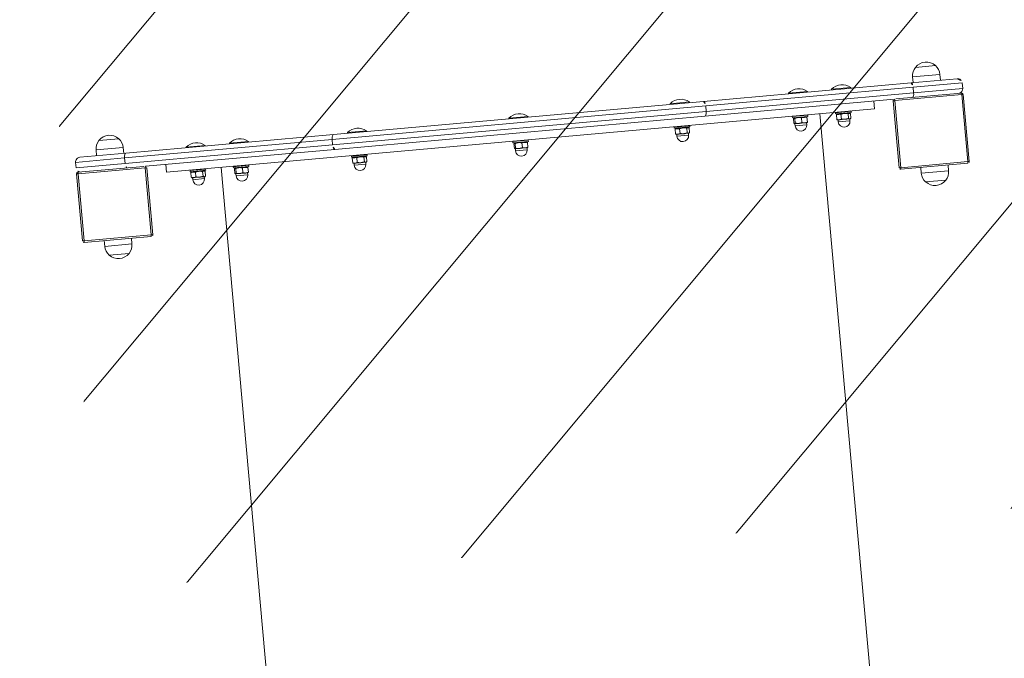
# Model space of a CAD drawing. Header units: metres. Extents: x 7493319 to 7493540, y 5986548 to 5986696.
# Tile 20 of 30: x 7493405.096 to 7493406.357, y 5986664.847 to 5986665.665. Entities that reach past the tile are written whole.
import ezdxf

# ---------------------------------------------------------------- set-up
doc = ezdxf.new("R2010")
doc.units = ezdxf.units.M
doc.header["$MEASUREMENT"] = 0
for name, color, linetype, lineweight in [('_k_kreskowanie', 250, 'CONTINUOUS', 5), ('_k_urzadzenia', 250, 'CONTINUOUS', 13), ('_k_widok', 7, 'CONTINUOUS', 18), ('_k_wymiar', 7, 'CONTINUOUS', 13), ('_k_ściany', 7, 'CONTINUOUS', 35)]:
    doc.layers.add(name, color=color, linetype=linetype, lineweight=lineweight)
doc.layers.add('_k_niewidoczna', color=72, linetype='CONTINUOUS', lineweight=9, plot=False)
doc.styles.add('GENERATED_STYLE_1', font='msgothic.ttc')

# ---------------------------------------------------------------- blocks, each defined once
blk = doc.blocks.new('3009EPZ')
at = {"layer": '_k_niewidoczna', "color": 1, "lineweight": 20, "insert": (-3.165554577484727, -0.2128368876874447), "char_height": 0.24, "width": 11.63444291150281, "attachment_point": 1, "line_spacing_factor": 1.55, "style": 'GENERATED_STYLE_1', "bg_fill": 2}
blk.add_mtext('\\A1;{\\f@MS Gothic|b0|i0|c238|p49;\\C256;\\P\\pxi-1,l1,t5;^I^I3009EPZ\\P\\pi-4,l4;^I}', dxfattribs=at)
blk = doc.blocks.new('42221')
at = {"layer": '_k_urzadzenia', "lineweight": 13}
for p, q in [((-1.633884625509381, 1.138199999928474), (-1.633884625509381, 1.052000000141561)), ((-1.545684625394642, 1.1402000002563), (-1.631884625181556, 1.1402000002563)), ((-1.631884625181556, 1.052000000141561), (-1.631884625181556, 1.138199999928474)), ((-1.631884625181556, 1.138199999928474), (-1.545684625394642, 1.138199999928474)), ((-1.545684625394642, 1.138199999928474), (-1.545684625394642, 1.052000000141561)), ((-1.543684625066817, 1.053510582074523), (-1.543684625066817, 1.138199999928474)), ((-1.537784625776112, 1.140100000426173), (-1.537784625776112, 1.077048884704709)), ((-1.530784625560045, 1.140100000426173), (-1.537784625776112, 1.140100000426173)), ((-1.530784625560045, 1.077048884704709), (-1.530784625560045, 1.140100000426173)), ((-1.524784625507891, 1.134100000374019), (-1.524784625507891, 1.074831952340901)), ((-1.641284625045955, 1.112600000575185), (-1.641284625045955, 1.077600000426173)), ((-1.633884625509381, 1.112600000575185), (-1.641284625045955, 1.112600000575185)), ((-1.524784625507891, 1.112600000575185), (-1.517284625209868, 1.112600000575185)), ((-1.517284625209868, 1.077600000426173), (-1.517284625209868, 1.112600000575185)), ((-1.652999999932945, 1.082100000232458), (-1.652999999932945, 1.1081000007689)), ((-1.505569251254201, 1.1081000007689), (-1.505569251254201, 1.082100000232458)), ((-1.633884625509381, 1.077600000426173), (-1.641284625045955, 1.077600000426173)), ((-1.537784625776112, 0.8102677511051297), (-1.537784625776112, 1.077048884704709)), ((-1.530784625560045, 1.077048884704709), (-1.537784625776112, 1.077048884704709)), ((-1.530784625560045, 1.077048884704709), (-1.530784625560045, 0.8102677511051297)), ((-1.524784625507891, 1.077600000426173), (-1.517284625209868, 1.077600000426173)), ((-1.524784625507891, 0.808050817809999), (-1.524784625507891, 1.074831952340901)), ((-1.545684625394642, 1.052000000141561), (-1.631884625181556, 1.052000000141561)), ((-1.631884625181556, 1.050000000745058), (-1.545684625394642, 1.050000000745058)), ((-1.543784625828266, 1.05137550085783), (-1.543784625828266, 0.808050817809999)), ((-1.553784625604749, 0.1151000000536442), (-1.553784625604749, 1.025100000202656)), ((-1.543784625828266, 1.025100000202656), (-1.553784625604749, 1.025100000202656)), ((-1.52388272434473, 0.9974250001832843), (-1.524784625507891, 0.9974250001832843)), ((-1.52388272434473, 0.9974250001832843), (-1.52388272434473, 0.9727750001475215)), ((-1.566284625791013, 0.9926000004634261), (-1.566284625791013, 0.9776000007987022)), ((-1.563784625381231, 0.9926000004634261), (-1.566284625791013, 0.9926000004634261)), ((-1.563784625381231, 0.9931000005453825), (-1.563479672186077, 0.9936281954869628)), ((-1.563784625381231, 0.9931000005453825), (-1.563784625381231, 0.9926045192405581)), ((-1.563784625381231, 0.9926045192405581), (-1.563784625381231, 0.9864519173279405)), ((-1.563784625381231, 0.9864519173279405), (-1.563784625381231, 0.9789473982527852)), ((-1.556903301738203, 0.9942047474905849), (-1.56307009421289, 0.9942047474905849)), ((-1.556903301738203, 0.9910042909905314), (-1.56307009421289, 0.9910042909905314)), ((-1.555784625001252, 0.9924000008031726), (-1.556493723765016, 0.9936281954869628)), ((-1.555784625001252, 0.9751000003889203), (-1.555784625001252, 0.9950999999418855)), ((-1.554284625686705, 0.9950999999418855), (-1.555784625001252, 0.9950999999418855)), ((-1.554284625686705, 0.9751000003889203), (-1.554284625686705, 0.9950999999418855)), ((-1.553784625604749, 0.9946000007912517), (-1.554284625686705, 0.9950999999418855)), ((-1.563784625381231, 0.9776000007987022), (-1.566284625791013, 0.9776000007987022)), ((-1.563784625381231, 0.9789473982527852), (-1.563784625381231, 0.9771000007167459)), ((-1.563784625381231, 0.9771000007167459), (-1.563479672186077, 0.9765718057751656)), ((-1.556903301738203, 0.9818995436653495), (-1.56307009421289, 0.9818995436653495)), ((-1.556903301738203, 0.9759952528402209), (-1.56307009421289, 0.9759952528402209)), ((-1.555784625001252, 0.9778000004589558), (-1.556493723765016, 0.9765718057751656)), ((-1.554284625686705, 0.9751000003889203), (-1.555784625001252, 0.9751000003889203)), ((-1.553784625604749, 0.9756000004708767), (-1.554284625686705, 0.9751000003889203)), ((-1.52388272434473, 0.9727750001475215), (-1.524784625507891, 0.9727750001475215)), ((-1.553784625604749, 0.9550999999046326), (-2.293784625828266, 0.9550999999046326)), ((-1.566284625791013, 0.9370005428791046), (-1.566284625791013, 0.9220005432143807)), ((-1.563784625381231, 0.9370005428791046), (-1.566284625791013, 0.9370005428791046)), ((-1.563784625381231, 0.937500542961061), (-1.563717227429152, 0.9376172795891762)), ((-1.563784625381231, 0.937500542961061), (-1.563784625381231, 0.9346138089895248)), ((-1.563784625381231, 0.9346138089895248), (-1.563784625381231, 0.9267288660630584)), ((-1.556903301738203, 0.9381660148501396), (-1.56307009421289, 0.9381660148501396)), ((-1.555784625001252, 0.9368005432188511), (-1.556256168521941, 0.9376172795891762)), ((-1.555784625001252, 0.9195005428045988), (-1.555784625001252, 0.9395005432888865)), ((-1.554284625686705, 0.9395005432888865), (-1.555784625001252, 0.9395005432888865)), ((-1.554284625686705, 0.9195005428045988), (-1.554284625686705, 0.9395005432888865)), ((-1.553784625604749, 0.9390005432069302), (-1.554284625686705, 0.9395005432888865)), ((-1.52388272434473, 0.9418255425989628), (-1.524784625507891, 0.9418255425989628)), ((-1.52388272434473, 0.9418255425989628), (-1.52388272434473, 0.9171755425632)), ((-1.563784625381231, 0.9220005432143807), (-1.566284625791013, 0.9220005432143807)), ((-1.563784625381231, 0.9267288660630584), (-1.563784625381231, 0.9216156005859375)), ((-1.563784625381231, 0.9216156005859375), (-1.563784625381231, 0.9215005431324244)), ((-1.563784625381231, 0.9215005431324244), (-1.563717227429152, 0.9213838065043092)), ((-1.556903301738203, 0.9310616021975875), (-1.56307009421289, 0.9310616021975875)), ((-1.556903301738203, 0.9223961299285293), (-1.56307009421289, 0.9223961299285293)), ((-1.556903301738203, 0.9208350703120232), (-1.56307009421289, 0.9208350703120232)), ((-1.555784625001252, 0.9222005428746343), (-1.556256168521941, 0.9213838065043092)), ((-1.554284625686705, 0.9195005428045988), (-1.555784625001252, 0.9195005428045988)), ((-1.553784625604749, 0.9200005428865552), (-1.554284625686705, 0.9195005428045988)), ((-1.52388272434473, 0.9171755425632), (-1.524784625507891, 0.9171755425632)), ((-1.543784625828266, 0.332149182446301), (-1.543784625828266, 0.808050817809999)), ((-1.537784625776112, 0.8102677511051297), (-1.537784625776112, 0.3299322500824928)), ((-1.530784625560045, 0.8102677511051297), (-1.537784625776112, 0.8102677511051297)), ((-1.530784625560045, 0.3299322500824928), (-1.530784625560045, 0.8102677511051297)), ((-1.524784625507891, 0.808050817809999), (-1.524784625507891, 0.332149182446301)), ((-1.566284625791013, 0.7850999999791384), (-1.566284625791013, 0.7701000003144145)), ((-1.563784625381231, 0.7850999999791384), (-1.566284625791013, 0.7850999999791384)), ((-1.563784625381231, 0.7856000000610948), (-1.563479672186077, 0.7861281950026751)), ((-1.563784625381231, 0.7856000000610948), (-1.563784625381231, 0.785104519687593)), ((-1.563784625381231, 0.785104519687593), (-1.563784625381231, 0.7789519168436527)), ((-1.556903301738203, 0.7867047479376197), (-1.56307009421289, 0.7867047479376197)), ((-1.556903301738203, 0.7835042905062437), (-1.56307009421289, 0.7835042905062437)), ((-1.555784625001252, 0.7849000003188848), (-1.556493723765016, 0.7861281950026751)), ((-1.555784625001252, 0.7675999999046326), (-1.555784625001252, 0.7876000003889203)), ((-1.554284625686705, 0.7876000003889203), (-1.555784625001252, 0.7876000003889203)), ((-1.554284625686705, 0.7675999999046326), (-1.554284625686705, 0.7876000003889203)), ((-1.553784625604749, 0.7871000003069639), (-1.554284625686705, 0.7876000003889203)), ((-1.52388272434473, 0.7899250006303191), (-1.524784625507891, 0.7899250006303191)), ((-1.52388272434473, 0.7899250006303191), (-1.52388272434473, 0.7652750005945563)), ((-1.563784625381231, 0.7701000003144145), (-1.566284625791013, 0.7701000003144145)), ((-1.563784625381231, 0.7789519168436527), (-1.563784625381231, 0.7714473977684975)), ((-1.563784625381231, 0.7714473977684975), (-1.563784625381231, 0.7696000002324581)), ((-1.563784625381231, 0.7696000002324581), (-1.563479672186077, 0.7690718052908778)), ((-1.556903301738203, 0.7743995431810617), (-1.56307009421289, 0.7743995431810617)), ((-1.555784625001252, 0.770299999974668), (-1.556493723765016, 0.7690718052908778)), ((-1.556903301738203, 0.7684952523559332), (-1.56307009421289, 0.7684952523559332)), ((-1.554284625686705, 0.7675999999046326), (-1.555784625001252, 0.7675999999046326)), ((-1.553784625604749, 0.768099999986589), (-1.554284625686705, 0.7675999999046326)), ((-1.52388272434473, 0.7652750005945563), (-1.524784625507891, 0.7652750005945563)), ((-1.555784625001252, 0.5601000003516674), (-1.555784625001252, 0.5800999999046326)), ((-1.554284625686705, 0.5800999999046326), (-1.555784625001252, 0.5800999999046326)), ((-1.554284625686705, 0.5601000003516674), (-1.554284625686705, 0.5800999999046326)), ((-1.553784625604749, 0.5796000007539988), (-1.554284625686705, 0.5800999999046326)), ((-1.52388272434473, 0.5824250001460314), (-1.524784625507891, 0.5824250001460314)), ((-1.52388272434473, 0.5824250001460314), (-1.52388272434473, 0.5577750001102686)), ((-1.566284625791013, 0.5776000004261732), (-1.566284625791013, 0.5626000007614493)), ((-1.563784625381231, 0.5776000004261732), (-1.566284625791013, 0.5776000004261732)), ((-1.563784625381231, 0.5781000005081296), (-1.563717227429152, 0.5782167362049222)), ((-1.563784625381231, 0.5781000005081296), (-1.563784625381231, 0.5752132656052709)), ((-1.563784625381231, 0.5752132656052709), (-1.563784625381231, 0.567328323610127)), ((-1.556903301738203, 0.5787654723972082), (-1.56307009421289, 0.5787654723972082)), ((-1.556903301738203, 0.5716610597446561), (-1.56307009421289, 0.5716610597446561)), ((-1.555784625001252, 0.5774000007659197), (-1.556256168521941, 0.5782167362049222)), ((-1.563784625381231, 0.5626000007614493), (-1.566284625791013, 0.5626000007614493)), ((-1.563784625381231, 0.567328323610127), (-1.563784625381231, 0.5622150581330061)), ((-1.563784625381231, 0.5622150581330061), (-1.563784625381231, 0.562100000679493)), ((-1.563784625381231, 0.562100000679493), (-1.563717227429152, 0.5619832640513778)), ((-1.556903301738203, 0.5629955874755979), (-1.56307009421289, 0.5629955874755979)), ((-1.556903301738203, 0.5614345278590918), (-1.56307009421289, 0.5614345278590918)), ((-1.555784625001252, 0.5628000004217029), (-1.556256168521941, 0.5619832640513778)), ((-1.554284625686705, 0.5601000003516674), (-1.555784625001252, 0.5601000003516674)), ((-1.553784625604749, 0.5606000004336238), (-1.554284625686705, 0.5601000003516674)), ((-1.52388272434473, 0.5577750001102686), (-1.524784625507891, 0.5577750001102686)), ((-1.566284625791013, 0.3700999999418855), (-1.566284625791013, 0.3551000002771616)), ((-1.563784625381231, 0.3700999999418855), (-1.566284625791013, 0.3700999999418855)), ((-1.563784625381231, 0.3706000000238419), (-1.563479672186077, 0.3711281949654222)), ((-1.563784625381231, 0.3706000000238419), (-1.563784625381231, 0.3701045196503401)), ((-1.563784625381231, 0.3701045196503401), (-1.563784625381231, 0.3639519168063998)), ((-1.556903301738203, 0.3717047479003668), (-1.56307009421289, 0.3717047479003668)), ((-1.556903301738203, 0.3685042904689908), (-1.56307009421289, 0.3685042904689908)), ((-1.555784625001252, 0.3699000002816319), (-1.556493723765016, 0.3711281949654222)), ((-1.555784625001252, 0.3526000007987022), (-1.555784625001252, 0.3726000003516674)), ((-1.554284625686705, 0.3726000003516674), (-1.555784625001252, 0.3726000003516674)), ((-1.554284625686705, 0.3526000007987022), (-1.554284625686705, 0.3726000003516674)), ((-1.553784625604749, 0.372100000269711), (-1.554284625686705, 0.3726000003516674)), ((-1.52388272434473, 0.3749250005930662), (-1.524784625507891, 0.3749250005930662)), ((-1.52388272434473, 0.3749250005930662), (-1.52388272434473, 0.3502750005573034)), ((-1.563784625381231, 0.3551000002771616), (-1.566284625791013, 0.3551000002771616)), ((-1.563784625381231, 0.3639519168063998), (-1.563784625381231, 0.3564473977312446)), ((-1.563784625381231, 0.3564473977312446), (-1.563784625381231, 0.3546000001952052)), ((-1.563784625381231, 0.3546000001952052), (-1.563479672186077, 0.3540718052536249)), ((-1.556903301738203, 0.3593995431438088), (-1.56307009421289, 0.3593995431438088)), ((-1.556903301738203, 0.3534952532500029), (-1.56307009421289, 0.3534952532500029)), ((-1.555784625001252, 0.3552999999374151), (-1.556493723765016, 0.3540718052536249)), ((-1.553784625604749, 0.3530999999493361), (-1.554284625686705, 0.3526000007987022)), ((-1.554284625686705, 0.3526000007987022), (-1.555784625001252, 0.3526000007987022)), ((-1.52388272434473, 0.3502750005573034), (-1.524784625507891, 0.3502750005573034)), ((-1.543784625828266, 0.332149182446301), (-1.543784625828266, 0.0888245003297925)), ((-1.537784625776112, 0.06315111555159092), (-1.537784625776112, 0.3299322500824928)), ((-1.537784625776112, 0.3299322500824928), (-1.530784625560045, 0.3299322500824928)), ((-1.530784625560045, 0.3299322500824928), (-1.530784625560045, 0.06315111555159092)), ((-1.524784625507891, 0.06536804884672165), (-1.524784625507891, 0.332149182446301)), ((-1.566284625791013, 0.2181994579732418), (-1.566284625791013, 0.2031994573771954)), ((-1.563784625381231, 0.2181994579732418), (-1.566284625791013, 0.2181994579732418)), ((-1.563784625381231, 0.2186994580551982), (-1.563717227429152, 0.2188161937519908)), ((-1.563784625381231, 0.2186994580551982), (-1.563784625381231, 0.2158127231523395)), ((-1.563784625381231, 0.2158127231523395), (-1.563784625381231, 0.2079277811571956)), ((-1.556903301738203, 0.2193649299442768), (-1.56307009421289, 0.2193649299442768)), ((-1.555784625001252, 0.2179994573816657), (-1.556256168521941, 0.2188161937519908)), ((-1.555784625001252, 0.200699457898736), (-1.555784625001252, 0.2206994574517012)), ((-1.554284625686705, 0.2206994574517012), (-1.555784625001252, 0.2206994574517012)), ((-1.554284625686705, 0.200699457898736), (-1.554284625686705, 0.2206994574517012)), ((-1.553784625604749, 0.2201994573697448), (-1.554284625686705, 0.2206994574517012)), ((-1.52388272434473, 0.2230244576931), (-1.524784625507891, 0.2230244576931)), ((-1.52388272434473, 0.2230244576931), (-1.52388272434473, 0.1983744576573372)), ((-1.563784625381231, 0.2031994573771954), (-1.566284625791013, 0.2031994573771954)), ((-1.563784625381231, 0.2079277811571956), (-1.563784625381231, 0.2028145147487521)), ((-1.563784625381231, 0.2028145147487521), (-1.563784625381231, 0.2026994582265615)), ((-1.563784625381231, 0.2026994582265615), (-1.563717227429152, 0.2025827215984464)), ((-1.556903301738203, 0.2122605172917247), (-1.56307009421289, 0.2122605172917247)), ((-1.556903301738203, 0.2035950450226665), (-1.56307009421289, 0.2035950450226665)), ((-1.556903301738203, 0.2020339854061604), (-1.56307009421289, 0.2020339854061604)), ((-1.555784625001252, 0.2033994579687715), (-1.556256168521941, 0.2025827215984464)), ((-1.554284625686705, 0.200699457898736), (-1.555784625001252, 0.200699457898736)), ((-1.553784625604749, 0.2011994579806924), (-1.554284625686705, 0.200699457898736)), ((-1.52388272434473, 0.1983744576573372), (-1.524784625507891, 0.1983744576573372)), ((-1.553784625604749, 0.1851000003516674), (-2.293784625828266, 0.1851000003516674)), ((-1.556903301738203, 0.1642047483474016), (-1.56307009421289, 0.1642047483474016)), ((-1.555784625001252, 0.1451000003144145), (-1.555784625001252, 0.1651000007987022)), ((-1.554284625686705, 0.1651000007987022), (-1.555784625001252, 0.1651000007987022)), ((-1.554284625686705, 0.1451000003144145), (-1.554284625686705, 0.1651000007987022)), ((-1.553784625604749, 0.1646000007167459), (-1.554284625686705, 0.1651000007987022)), ((-1.52388272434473, 0.1674250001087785), (-1.524784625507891, 0.1674250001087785)), ((-1.52388272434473, 0.1674250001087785), (-1.52388272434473, 0.1427750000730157)), ((-1.566284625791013, 0.1626000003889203), (-1.566284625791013, 0.1476000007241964)), ((-1.563784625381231, 0.1626000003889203), (-1.566284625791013, 0.1626000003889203)), ((-1.563784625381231, 0.1631000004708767), (-1.563479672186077, 0.163628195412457)), ((-1.563784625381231, 0.1631000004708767), (-1.563784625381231, 0.1626045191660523)), ((-1.563784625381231, 0.1626045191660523), (-1.563784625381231, 0.1564519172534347)), ((-1.563784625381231, 0.1564519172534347), (-1.563784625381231, 0.1489473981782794)), ((-1.556903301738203, 0.1610042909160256), (-1.56307009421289, 0.1610042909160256)), ((-1.556903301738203, 0.1518995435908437), (-1.56307009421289, 0.1518995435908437)), ((-1.555784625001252, 0.1624000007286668), (-1.556493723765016, 0.163628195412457)), ((-1.563784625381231, 0.1476000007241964), (-1.566284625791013, 0.1476000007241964)), ((-1.563784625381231, 0.1489473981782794), (-1.563784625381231, 0.14710000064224)), ((-1.563784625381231, 0.14710000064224), (-1.563479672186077, 0.1465718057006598)), ((-1.556903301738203, 0.1459952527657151), (-1.56307009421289, 0.1459952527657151)), ((-1.555784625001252, 0.14780000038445), (-1.556493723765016, 0.1465718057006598)), ((-1.554284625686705, 0.1451000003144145), (-1.555784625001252, 0.1451000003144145)), ((-1.553784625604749, 0.1456000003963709), (-1.554284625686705, 0.1451000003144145)), ((-1.52388272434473, 0.1427750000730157), (-1.524784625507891, 0.1427750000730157)), ((-1.543784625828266, 0.1151000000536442), (-1.553784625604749, 0.1151000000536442)), ((-1.545684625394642, 0.09020000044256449), (-1.631884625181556, 0.09020000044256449)), ((-1.633884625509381, 0.08820000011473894), (-1.633884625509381, 0.002000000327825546)), ((-1.631884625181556, 0.002000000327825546), (-1.631884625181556, 0.08820000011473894)), ((-1.631884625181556, 0.08820000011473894), (-1.545684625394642, 0.08820000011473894)), ((-1.545684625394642, 0.08820000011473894), (-1.545684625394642, 0.002000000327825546)), ((-1.543684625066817, 0.002000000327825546), (-1.543684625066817, 0.08668941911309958)), ((-1.537784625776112, 0.06315111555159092), (-1.537784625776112, 0.000100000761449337)), ((-1.530784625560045, 0.06315111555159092), (-1.537784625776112, 0.06315111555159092)), ((-1.530784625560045, 0.000100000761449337), (-1.530784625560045, 0.06315111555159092)), ((-1.524784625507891, 0.06536804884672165), (-1.524784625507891, 0.006100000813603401)), ((-1.652999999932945, 0.03210000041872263), (-1.652999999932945, 0.05810000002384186)), ((-1.641284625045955, 0.06260000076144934), (-1.641284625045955, 0.02760000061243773)), ((-1.633884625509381, 0.06260000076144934), (-1.641284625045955, 0.06260000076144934)), ((-1.524784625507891, 0.06260000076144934), (-1.517284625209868, 0.06260000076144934)), ((-1.517284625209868, 0.02760000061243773), (-1.517284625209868, 0.06260000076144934)), ((-1.505569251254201, 0.05810000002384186), (-1.505569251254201, 0.03210000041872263)), ((-1.633884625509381, 0.02760000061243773), (-1.641284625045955, 0.02760000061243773)), ((-1.524784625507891, 0.02760000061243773), (-1.517284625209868, 0.02760000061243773)), ((-1.545684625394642, 0.002000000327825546), (-1.631884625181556, 0.002000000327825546)), ((-1.631884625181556, 0), (-1.545684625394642, 0)), ((-1.530784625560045, 0.000100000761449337), (-1.537784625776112, 0.000100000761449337))]:
    blk.add_line(p, q, dxfattribs=at)
for centre, radius, start, end in [((-1.631884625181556, 1.138199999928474), 0.002000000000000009, 90, 180), ((-1.545684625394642, 1.138199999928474), 0.002000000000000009, 0, 90), ((-1.537784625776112, 1.134100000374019), 0.006000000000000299, 90, 169.5246861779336), ((-1.530784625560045, 1.134100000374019), 0.006000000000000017, 0, 90), ((-1.641284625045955, 1.095100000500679), 0.01749999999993, 90, 132.0246275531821), ((-1.517284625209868, 1.095100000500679), 0.01749999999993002, 47.97537244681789, 90), ((-1.64106925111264, 1.095100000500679), 0.01749999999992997, 132.9811010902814, 227.0188989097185), ((-1.517500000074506, 1.095100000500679), 0.01749999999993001, 312.9811010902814, 47.01889890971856), ((-1.641284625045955, 1.095100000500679), 0.01749999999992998, 227.9753724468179, 270), ((-1.517284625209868, 1.095100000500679), 0.01749999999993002, 270, 312.0246275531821), ((-1.631884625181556, 1.052000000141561), 0.002000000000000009, 180, 270), ((-1.545684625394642, 1.052000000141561), 0.002000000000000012, 270, 342.5616202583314), ((-1.538604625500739, 0.9851000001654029), 0.01920000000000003, 320.0643322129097, 39.93566778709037), ((-1.566284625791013, 0.9851000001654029), 0.007500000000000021, 90, 270), ((-1.566284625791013, 0.9295005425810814), 0.007500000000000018, 90, 270), ((-1.538604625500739, 0.9295005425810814), 0.01920000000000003, 320.0643322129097, 39.93566778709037), ((-1.566284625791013, 0.7776000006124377), 0.007500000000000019, 90, 270), ((-1.538604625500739, 0.7776000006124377), 0.01920000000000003, 320.0643322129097, 39.93566778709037), ((-1.538604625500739, 0.57010000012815), 0.01920000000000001, 320.0643322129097, 39.93566778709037), ((-1.566284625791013, 0.57010000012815), 0.007500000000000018, 90, 270), ((-1.566284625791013, 0.3626000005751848), 0.007500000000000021, 90, 270), ((-1.538604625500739, 0.3626000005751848), 0.01920000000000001, 320.0643322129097, 39.93566778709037), ((-1.566284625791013, 0.2106994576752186), 0.007500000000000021, 90, 270), ((-1.538604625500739, 0.2106994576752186), 0.01920000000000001, 320.0643322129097, 39.93566778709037), ((-1.538604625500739, 0.1551000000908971), 0.01920000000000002, 320.0643322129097, 39.93566778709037), ((-1.566284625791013, 0.1551000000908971), 0.007500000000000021, 90, 270), ((-1.631884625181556, 0.08820000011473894), 0.00200000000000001, 90, 180), ((-1.545684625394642, 0.08820000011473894), 0.002000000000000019, 17.43837974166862, 90), ((-1.64106925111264, 0.04510000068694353), 0.01749999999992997, 132.9811010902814, 227.0188989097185), ((-1.641284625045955, 0.04510000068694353), 0.01749999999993, 90, 132.0246275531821), ((-1.517284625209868, 0.04510000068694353), 0.01749999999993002, 47.97537244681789, 90), ((-1.517500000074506, 0.04510000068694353), 0.01749999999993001, 312.9811010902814, 47.01889890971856), ((-1.641284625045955, 0.04510000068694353), 0.01749999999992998, 227.9753724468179, 270), ((-1.517284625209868, 0.04510000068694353), 0.01749999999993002, 270, 312.0246275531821), ((-1.631884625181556, 0.002000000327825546), 0.00200000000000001, 180, 270), ((-1.545684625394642, 0.002000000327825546), 0.00200000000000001, 270, 0), ((-1.537784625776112, 0.006100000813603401), 0.006000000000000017, 190.4753138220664, 270), ((-1.530784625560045, 0.006100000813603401), 0.006000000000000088, 270, 0)]:
    blk.add_arc(centre, radius, start, end, dxfattribs=at)
for centre, major_axis, ratio, start_param, end_param in [((-1.537784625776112, 1.074831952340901), (-0.005999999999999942, -4.285535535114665e-17), 0.3694888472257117, 4.712388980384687, 6.100356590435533), ((-1.530784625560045, 1.074831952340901), (0.006000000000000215, -1.417653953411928e-17), 0.3694888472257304, 0, 1.570796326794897), ((-1.537784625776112, 0.808050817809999), (-0.005999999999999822, 1.606601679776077e-17), 0.369488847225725, 4.712388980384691, 6.283185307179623), ((-1.530784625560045, 0.808050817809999), (0.005999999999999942, 2.253711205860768e-18), 0.3694888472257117, 0, 1.570796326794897), ((-1.537784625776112, 0.332149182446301), (-0.006000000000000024, 4.71027737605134e-19), 0.369488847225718, 0, 1.570796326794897), ((-1.530784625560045, 0.332149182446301), (0.005999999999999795, 7.928961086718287e-18), 0.369488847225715, 4.71238898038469, 6.283185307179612), ((-1.537784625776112, 0.06536804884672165), (-0.00600000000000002, -9.081162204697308e-17), 0.3694888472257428, 0.1828287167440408, 1.570796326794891), ((-1.530784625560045, 0.06536804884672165), (0.006000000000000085, -4.710277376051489e-19), 0.3694888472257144, 4.712388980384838, 6.283185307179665)]:
    blk.add_ellipse(centre, major_axis=major_axis, ratio=ratio, start_param=start_param, end_param=end_param, dxfattribs=at)
for points, knots in [([(-1.633884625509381, 1.138199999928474), (-1.633884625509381, 1.138199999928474), (-1.633852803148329, 1.138199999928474), (-1.633644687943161, 1.138199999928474), (-1.633431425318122, 1.138199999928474), (-1.633059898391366, 1.138199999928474), (-1.632678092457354, 1.138199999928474), (-1.632418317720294, 1.138199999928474), (-1.632152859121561, 1.138199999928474), (-1.631884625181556, 1.138199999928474)], [-1, -1, -1, -1, -0.6326151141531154, -0.6326151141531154, -0.6326151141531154, -0.2561444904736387, -0.2561444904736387, -0.2561444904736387, 0, 0, 0, 0]), ([(-1.631884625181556, 1.138199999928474), (-1.631884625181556, 1.13846823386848), (-1.631884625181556, 1.138733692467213), (-1.631884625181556, 1.138993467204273), (-1.631884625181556, 1.139375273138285), (-1.631884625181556, 1.139746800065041), (-1.631884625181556, 1.139960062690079), (-1.631884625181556, 1.140168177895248), (-1.631884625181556, 1.1402000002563), (-1.631884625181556, 1.1402000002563)], [0, 0, 0, 0, 0.2561444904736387, 0.2561444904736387, 0.2561444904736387, 0.6326151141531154, 0.6326151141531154, 0.6326151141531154, 1, 1, 1, 1]), ([(-1.545684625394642, 1.1402000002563), (-1.545684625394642, 1.1402000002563), (-1.545684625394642, 1.140168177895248), (-1.545684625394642, 1.139960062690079), (-1.545684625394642, 1.139746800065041), (-1.545684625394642, 1.139375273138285), (-1.545684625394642, 1.138993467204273), (-1.545684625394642, 1.138733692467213), (-1.545684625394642, 1.13846823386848), (-1.545684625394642, 1.138199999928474)], [-1, -1, -1, -1, -0.6326151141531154, -0.6326151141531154, -0.6326151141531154, -0.2561444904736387, -0.2561444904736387, -0.2561444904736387, 0, 0, 0, 0]), ([(-1.545684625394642, 1.138199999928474), (-1.545416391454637, 1.138199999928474), (-1.545150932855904, 1.138199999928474), (-1.544891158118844, 1.138199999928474), (-1.544509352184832, 1.138199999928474), (-1.544137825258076, 1.138199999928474), (-1.543924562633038, 1.138199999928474), (-1.543716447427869, 1.138199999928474), (-1.543684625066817, 1.138199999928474), (-1.543684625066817, 1.138199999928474)], [0, 0, 0, 0, 0.2561444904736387, 0.2561444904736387, 0.2561444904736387, 0.6326151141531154, 0.6326151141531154, 0.6326151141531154, 1, 1, 1, 1]), ([(-1.631884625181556, 1.052000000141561), (-1.632152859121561, 1.052000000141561), (-1.632418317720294, 1.052000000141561), (-1.632678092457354, 1.052000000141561), (-1.633059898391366, 1.052000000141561), (-1.633431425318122, 1.052000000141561), (-1.633644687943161, 1.052000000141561), (-1.633852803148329, 1.052000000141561), (-1.633884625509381, 1.052000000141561), (-1.633884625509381, 1.052000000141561)], [0, 0, 0, 0, 0.2561444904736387, 0.2561444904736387, 0.2561444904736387, 0.6326151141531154, 0.6326151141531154, 0.6326151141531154, 1, 1, 1, 1]), ([(-1.631884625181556, 1.050000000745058), (-1.631884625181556, 1.050000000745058), (-1.631884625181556, 1.050031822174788), (-1.631884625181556, 1.050239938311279), (-1.631884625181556, 1.050453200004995), (-1.631884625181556, 1.050824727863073), (-1.631884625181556, 1.051206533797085), (-1.631884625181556, 1.051466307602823), (-1.631884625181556, 1.051731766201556), (-1.631884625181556, 1.052000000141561)], [-1, -1, -1, -1, -0.6326151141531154, -0.6326151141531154, -0.6326151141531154, -0.2561444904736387, -0.2561444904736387, -0.2561444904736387, 0, 0, 0, 0]), ([(-1.545684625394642, 1.052000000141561), (-1.545684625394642, 1.051731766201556), (-1.545684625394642, 1.051466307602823), (-1.545684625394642, 1.051206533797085), (-1.545684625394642, 1.050824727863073), (-1.545684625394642, 1.050453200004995), (-1.545684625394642, 1.050239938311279), (-1.545684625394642, 1.050031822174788), (-1.545684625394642, 1.050000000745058), (-1.545684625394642, 1.050000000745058)], [0, 0, 0, 0, 0.2561444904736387, 0.2561444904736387, 0.2561444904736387, 0.6326151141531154, 0.6326151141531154, 0.6326151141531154, 1, 1, 1, 1]), ([(-1.543711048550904, 1.052000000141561), (-1.543740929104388, 1.052000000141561), (-1.543802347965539, 1.052000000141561), (-1.543924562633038, 1.052000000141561), (-1.544137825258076, 1.052000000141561), (-1.544509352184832, 1.052000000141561), (-1.544891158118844, 1.052000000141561), (-1.545150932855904, 1.052000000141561), (-1.545416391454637, 1.052000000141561), (-1.545684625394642, 1.052000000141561)], [-0.848361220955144, -0.848361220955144, -0.848361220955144, -0.848361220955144, -0.6326151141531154, -0.6326151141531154, -0.6326151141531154, -0.2561444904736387, -0.2561444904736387, -0.2561444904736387, 0, 0, 0, 0]), ([(-1.631884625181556, 0.08820000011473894), (-1.631884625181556, 0.08846823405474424), (-1.631884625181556, 0.08873369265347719), (-1.631884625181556, 0.08899346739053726), (-1.631884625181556, 0.0893752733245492), (-1.631884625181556, 0.0897468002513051), (-1.631884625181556, 0.08996006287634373), (-1.631884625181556, 0.09016817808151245), (-1.631884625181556, 0.09020000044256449), (-1.631884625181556, 0.09020000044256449)], [0, 0, 0, 0, 0.2561444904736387, 0.2561444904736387, 0.2561444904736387, 0.6326151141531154, 0.6326151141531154, 0.6326151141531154, 1, 1, 1, 1]), ([(-1.545684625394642, 0.09020000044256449), (-1.545684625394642, 0.09020000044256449), (-1.545684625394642, 0.09016817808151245), (-1.545684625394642, 0.08996006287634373), (-1.545684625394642, 0.0897468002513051), (-1.545684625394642, 0.0893752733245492), (-1.545684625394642, 0.08899346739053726), (-1.545684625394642, 0.08873369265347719), (-1.545684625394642, 0.08846823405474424), (-1.545684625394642, 0.08820000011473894)], [-1, -1, -1, -1, -0.6326151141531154, -0.6326151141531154, -0.6326151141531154, -0.2561444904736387, -0.2561444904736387, -0.2561444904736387, 0, 0, 0, 0]), ([(-1.633884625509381, 0.08820000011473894), (-1.633884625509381, 0.08820000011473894), (-1.633852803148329, 0.08820000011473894), (-1.633644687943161, 0.08820000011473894), (-1.633431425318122, 0.08820000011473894), (-1.633059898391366, 0.08820000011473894), (-1.632678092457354, 0.08820000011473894), (-1.632418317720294, 0.08820000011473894), (-1.632152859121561, 0.08820000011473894), (-1.631884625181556, 0.08820000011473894)], [-1, -1, -1, -1, -0.6326151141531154, -0.6326151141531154, -0.6326151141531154, -0.2561444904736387, -0.2561444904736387, -0.2561444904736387, 0, 0, 0, 0]), ([(-1.545684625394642, 0.08820000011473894), (-1.545416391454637, 0.08820000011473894), (-1.545150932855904, 0.08820000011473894), (-1.544891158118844, 0.08820000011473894), (-1.544509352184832, 0.08820000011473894), (-1.544137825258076, 0.08820000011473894), (-1.543924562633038, 0.08820000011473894), (-1.543802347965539, 0.08820000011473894), (-1.543740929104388, 0.08820000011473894), (-1.543711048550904, 0.08820000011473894)], [0, 0, 0, 0, 0.2561444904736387, 0.2561444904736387, 0.2561444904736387, 0.6326151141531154, 0.6326151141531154, 0.6326151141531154, 0.8483612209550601, 0.8483612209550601, 0.8483612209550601, 0.8483612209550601]), ([(-1.631884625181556, 0.002000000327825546), (-1.632152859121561, 0.002000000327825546), (-1.632418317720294, 0.002000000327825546), (-1.632678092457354, 0.002000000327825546), (-1.633059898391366, 0.002000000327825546), (-1.633431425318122, 0.002000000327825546), (-1.633644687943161, 0.002000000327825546), (-1.633852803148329, 0.002000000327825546), (-1.633884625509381, 0.002000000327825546), (-1.633884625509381, 0.002000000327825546)], [0, 0, 0, 0, 0.2561444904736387, 0.2561444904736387, 0.2561444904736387, 0.6326151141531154, 0.6326151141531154, 0.6326151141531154, 1, 1, 1, 1]), ([(-1.631884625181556, 0), (-1.631884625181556, 0), (-1.631884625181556, 3.182236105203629e-05), (-1.631884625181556, 0.0002399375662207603), (-1.631884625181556, 0.0004532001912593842), (-1.631884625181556, 0.0008247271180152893), (-1.631884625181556, 0.001206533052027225), (-1.631884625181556, 0.001466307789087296), (-1.631884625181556, 0.001731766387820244), (-1.631884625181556, 0.002000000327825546)], [-1, -1, -1, -1, -0.6326151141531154, -0.6326151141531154, -0.6326151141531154, -0.2561444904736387, -0.2561444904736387, -0.2561444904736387, 0, 0, 0, 0]), ([(-1.545684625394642, 0.002000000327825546), (-1.545684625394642, 0.001731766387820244), (-1.545684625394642, 0.001466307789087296), (-1.545684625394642, 0.001206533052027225), (-1.545684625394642, 0.0008247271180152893), (-1.545684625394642, 0.0004532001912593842), (-1.545684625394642, 0.0002399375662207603), (-1.545684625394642, 3.182236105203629e-05), (-1.545684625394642, 0), (-1.545684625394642, 0)], [0, 0, 0, 0, 0.2561444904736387, 0.2561444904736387, 0.2561444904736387, 0.6326151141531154, 0.6326151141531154, 0.6326151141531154, 1, 1, 1, 1]), ([(-1.543684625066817, 0.002000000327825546), (-1.543684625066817, 0.002000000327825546), (-1.543716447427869, 0.002000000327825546), (-1.543924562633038, 0.002000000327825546), (-1.544137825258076, 0.002000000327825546), (-1.544509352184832, 0.002000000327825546), (-1.544891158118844, 0.002000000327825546), (-1.545150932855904, 0.002000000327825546), (-1.545416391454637, 0.002000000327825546), (-1.545684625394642, 0.002000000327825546)], [-1, -1, -1, -1, -0.6326151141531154, -0.6326151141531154, -0.6326151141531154, -0.2561444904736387, -0.2561444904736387, -0.2561444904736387, 0, 0, 0, 0])]:
    blk.add_open_spline(points, degree=3, knots=knots, dxfattribs=at)
for points, weights in [([(-1.56307009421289, 0.9942047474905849), (-1.563784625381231, 0.9933471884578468), (-1.563784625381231, 0.9926045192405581)], [1, 1.03795484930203, 1]), ([(-1.563784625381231, 0.9926045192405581), (-1.563784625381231, 0.9918618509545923), (-1.56307009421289, 0.9910042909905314)], [1, 1.037954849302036, 1]), ([(-1.56307009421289, 0.9910042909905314), (-1.563784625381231, 0.9885646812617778), (-1.563784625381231, 0.9864519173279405)], [1, 1.03795484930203, 1]), ([(-1.563784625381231, 0.9864519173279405), (-1.563784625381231, 0.9843391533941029), (-1.56307009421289, 0.9818995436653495)], [1, 1.037954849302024, 1]), ([(-1.556903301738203, 0.9910042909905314), (-1.555569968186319, 0.9926045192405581), (-1.556903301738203, 0.9942047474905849)], [1, 1.154700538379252, 1]), ([(-1.556903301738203, 0.9818995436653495), (-1.555569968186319, 0.9864519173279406), (-1.556903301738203, 0.9910042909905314)], [1, 1.154700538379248, 1]), ([(-1.56307009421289, 0.9818995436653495), (-1.563784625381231, 0.9803174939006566), (-1.563784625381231, 0.9789473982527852)], [1, 1.03795484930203, 1]), ([(-1.563784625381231, 0.9789473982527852), (-1.563784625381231, 0.9775773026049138), (-1.56307009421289, 0.9759952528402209)], [1, 1.037954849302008, 1]), ([(-1.56307009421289, 0.9759952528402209), (-1.56331988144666, 0.9762950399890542), (-1.563479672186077, 0.9765718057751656)], [1, 1.012948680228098, 1.017062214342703]), ([(-1.556903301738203, 0.9759952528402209), (-1.555569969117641, 0.9789473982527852), (-1.556903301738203, 0.9818995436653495)], [1, 1.154700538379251, 1]), ([(-1.556493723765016, 0.9765718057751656), (-1.556653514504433, 0.9762950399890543), (-1.556903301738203, 0.9759952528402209)], [1.042921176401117, 1.025745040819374, 1]), ([(-1.56307009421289, 0.9381660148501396), (-1.563784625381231, 0.9362623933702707), (-1.563784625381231, 0.9346138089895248)], [1, 1.03795484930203, 1]), ([(-1.563784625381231, 0.9346138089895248), (-1.563784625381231, 0.9329652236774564), (-1.56307009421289, 0.9310616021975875)], [1, 1.037954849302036, 1]), ([(-1.563717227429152, 0.9376172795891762), (-1.563569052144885, 0.9378739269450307), (-1.56307009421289, 0.9381660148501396)], [1.016225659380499, 1.026203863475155, 1]), ([(-1.556903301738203, 0.9381660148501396), (-1.556404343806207, 0.9378739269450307), (-1.556256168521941, 0.9376172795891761)], [1, 1.052782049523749, 1.06954683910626]), ([(-1.556903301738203, 0.9310616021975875), (-1.555569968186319, 0.934613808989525), (-1.556903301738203, 0.9381660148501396)], [1, 1.154700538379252, 1]), ([(-1.56307009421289, 0.9310616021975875), (-1.563784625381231, 0.9287396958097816), (-1.563784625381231, 0.9267288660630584)], [1, 1.03795484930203, 1]), ([(-1.563784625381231, 0.9267288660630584), (-1.563784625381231, 0.9247180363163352), (-1.56307009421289, 0.9223961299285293)], [1, 1.037954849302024, 1]), ([(-1.56307009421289, 0.9223961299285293), (-1.563784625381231, 0.9219778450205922), (-1.563784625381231, 0.9216156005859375)], [1, 1.03795484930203, 1]), ([(-1.563784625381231, 0.9216156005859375), (-1.563784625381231, 0.9212533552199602), (-1.56307009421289, 0.9208350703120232)], [1, 1.037954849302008, 1]), ([(-1.556903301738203, 0.9223961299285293), (-1.555569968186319, 0.9267288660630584), (-1.556903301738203, 0.9310616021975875)], [1, 1.154700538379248, 1]), ([(-1.556903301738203, 0.9208350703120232), (-1.555569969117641, 0.9216156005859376), (-1.556903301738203, 0.9223961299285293)], [1, 1.154700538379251, 1]), ([(-1.56307009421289, 0.7867047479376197), (-1.563784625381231, 0.7858471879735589), (-1.563784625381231, 0.785104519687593)], [1, 1.037954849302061, 1]), ([(-1.563784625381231, 0.785104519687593), (-1.563784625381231, 0.7843618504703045), (-1.56307009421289, 0.7835042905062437)], [1, 1.03795484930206, 1]), ([(-1.56307009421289, 0.7835042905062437), (-1.563784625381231, 0.7810646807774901), (-1.563784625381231, 0.7789519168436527)], [1, 1.03795484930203, 1]), ([(-1.556903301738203, 0.7835042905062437), (-1.555569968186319, 0.785104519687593), (-1.556903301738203, 0.7867047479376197)], [1, 1.154700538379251, 1]), ([(-1.556903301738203, 0.7743995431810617), (-1.555569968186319, 0.7789519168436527), (-1.556903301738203, 0.7835042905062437)], [1, 1.154700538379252, 1]), ([(-1.563784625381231, 0.7789519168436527), (-1.563784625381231, 0.7768391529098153), (-1.56307009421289, 0.7743995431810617)], [1, 1.037954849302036, 1]), ([(-1.56307009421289, 0.7743995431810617), (-1.563784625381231, 0.772817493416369), (-1.563784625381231, 0.7714473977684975)], [1, 1.03795484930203, 1]), ([(-1.563784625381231, 0.7714473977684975), (-1.563784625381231, 0.7700773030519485), (-1.56307009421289, 0.7684952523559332)], [1, 1.037954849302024, 1]), ([(-1.556903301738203, 0.7684952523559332), (-1.555569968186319, 0.7714473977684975), (-1.556903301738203, 0.7743995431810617)], [1, 1.154700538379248, 1]), ([(-1.56307009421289, 0.7684952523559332), (-1.56331988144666, 0.768795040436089), (-1.563479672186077, 0.7690718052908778)], [1, 1.012948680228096, 1.017062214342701]), ([(-1.556493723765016, 0.7690718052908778), (-1.556653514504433, 0.768795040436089), (-1.556903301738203, 0.7684952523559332)], [1.042921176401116, 1.025745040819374, 1]), ([(-1.56307009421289, 0.5787654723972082), (-1.563784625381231, 0.5768618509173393), (-1.563784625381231, 0.5752132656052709)], [1, 1.037954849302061, 1]), ([(-1.563784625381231, 0.5752132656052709), (-1.563784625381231, 0.573564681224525), (-1.56307009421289, 0.5716610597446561)], [1, 1.03795484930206, 1]), ([(-1.56307009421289, 0.5716610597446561), (-1.563784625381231, 0.5693391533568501), (-1.563784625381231, 0.567328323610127)], [1, 1.03795484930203, 1]), ([(-1.563717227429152, 0.5782167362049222), (-1.563569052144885, 0.5784733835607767), (-1.56307009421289, 0.5787654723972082)], [1.016225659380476, 1.026203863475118, 1]), ([(-1.556903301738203, 0.5787654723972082), (-1.556404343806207, 0.5784733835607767), (-1.556256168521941, 0.5782167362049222)], [1, 1.05278204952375, 1.069546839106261]), ([(-1.556903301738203, 0.5716610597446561), (-1.555569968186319, 0.5752132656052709), (-1.556903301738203, 0.5787654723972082)], [1, 1.154700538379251, 1]), ([(-1.556903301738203, 0.5629955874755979), (-1.555569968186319, 0.567328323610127), (-1.556903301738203, 0.5716610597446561)], [1, 1.154700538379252, 1]), ([(-1.563784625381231, 0.567328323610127), (-1.563784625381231, 0.5653174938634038), (-1.56307009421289, 0.5629955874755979)], [1, 1.037954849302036, 1]), ([(-1.56307009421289, 0.5629955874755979), (-1.563784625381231, 0.5625773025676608), (-1.563784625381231, 0.5622150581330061)], [1, 1.03795484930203, 1]), ([(-1.563784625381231, 0.5622150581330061), (-1.563784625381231, 0.5618528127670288), (-1.56307009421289, 0.5614345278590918)], [1, 1.037954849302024, 1]), ([(-1.556903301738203, 0.5614345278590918), (-1.555569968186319, 0.5622150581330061), (-1.556903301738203, 0.5629955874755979)], [1, 1.154700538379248, 1]), ([(-1.56307009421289, 0.3717047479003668), (-1.563784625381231, 0.370847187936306), (-1.563784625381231, 0.3701045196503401)], [1, 1.037954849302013, 1]), ([(-1.563784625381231, 0.3701045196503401), (-1.563784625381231, 0.3693618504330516), (-1.56307009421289, 0.3685042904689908)], [1, 1.037954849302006, 1]), ([(-1.56307009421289, 0.3685042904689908), (-1.563784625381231, 0.3660646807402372), (-1.563784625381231, 0.3639519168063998)], [1, 1.037954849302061, 1]), ([(-1.556903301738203, 0.3685042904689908), (-1.555569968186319, 0.3701045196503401), (-1.556903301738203, 0.3717047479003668)], [1, 1.154700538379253, 1]), ([(-1.556903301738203, 0.3593995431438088), (-1.555569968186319, 0.3639519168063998), (-1.556903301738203, 0.3685042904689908)], [1, 1.154700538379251, 1]), ([(-1.563784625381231, 0.3639519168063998), (-1.563784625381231, 0.3618391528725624), (-1.56307009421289, 0.3593995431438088)], [1, 1.03795484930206, 1]), ([(-1.56307009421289, 0.3593995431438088), (-1.563784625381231, 0.3578174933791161), (-1.563784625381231, 0.3564473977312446)], [1, 1.03795484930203, 1]), ([(-1.563784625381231, 0.3564473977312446), (-1.563784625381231, 0.3550773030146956), (-1.56307009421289, 0.3534952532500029)], [1, 1.037954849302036, 1]), ([(-1.56307009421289, 0.3534952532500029), (-1.56331988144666, 0.3537950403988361), (-1.563479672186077, 0.3540718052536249)], [1, 1.012948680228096, 1.017062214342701]), ([(-1.556903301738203, 0.3534952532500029), (-1.555569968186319, 0.3564473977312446), (-1.556903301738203, 0.3593995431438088)], [1, 1.154700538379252, 1]), ([(-1.556493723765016, 0.3540718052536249), (-1.556653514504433, 0.3537950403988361), (-1.556903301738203, 0.3534952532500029)], [1.042921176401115, 1.025745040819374, 1]), ([(-1.56307009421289, 0.2193649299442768), (-1.563784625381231, 0.2174613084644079), (-1.563784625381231, 0.2158127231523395)], [1, 1.037954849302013, 1]), ([(-1.563784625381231, 0.2158127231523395), (-1.563784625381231, 0.2141641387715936), (-1.56307009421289, 0.2122605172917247)], [1, 1.037954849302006, 1]), ([(-1.563717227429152, 0.2188161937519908), (-1.563569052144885, 0.2190728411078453), (-1.56307009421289, 0.2193649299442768)], [1.016225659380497, 1.026203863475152, 1]), ([(-1.556903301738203, 0.2193649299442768), (-1.556404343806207, 0.2190728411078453), (-1.556256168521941, 0.2188161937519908)], [1, 1.05278204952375, 1.069546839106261]), ([(-1.556903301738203, 0.2122605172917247), (-1.555569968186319, 0.2158127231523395), (-1.556903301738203, 0.2193649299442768)], [1, 1.154700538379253, 1]), ([(-1.56307009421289, 0.2122605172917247), (-1.563784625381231, 0.2099386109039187), (-1.563784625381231, 0.2079277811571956)], [1, 1.037954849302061, 1]), ([(-1.563784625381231, 0.2079277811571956), (-1.563784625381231, 0.2059169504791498), (-1.56307009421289, 0.2035950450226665)], [1, 1.03795484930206, 1]), ([(-1.56307009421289, 0.2035950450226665), (-1.563784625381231, 0.2031767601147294), (-1.563784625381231, 0.2028145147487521)], [1, 1.03795484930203, 1]), ([(-1.563784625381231, 0.2028145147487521), (-1.563784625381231, 0.2024522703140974), (-1.56307009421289, 0.2020339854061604)], [1, 1.037954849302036, 1]), ([(-1.556903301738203, 0.2035950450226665), (-1.555569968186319, 0.2079277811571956), (-1.556903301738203, 0.2122605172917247)], [1, 1.154700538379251, 1]), ([(-1.556903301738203, 0.2020339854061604), (-1.555569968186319, 0.2028145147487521), (-1.556903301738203, 0.2035950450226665)], [1, 1.154700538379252, 1]), ([(-1.56307009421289, 0.1642047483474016), (-1.563784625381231, 0.1633471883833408), (-1.563784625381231, 0.1626045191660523)], [1, 1.037954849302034, 1]), ([(-1.556903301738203, 0.1610042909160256), (-1.555569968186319, 0.1626045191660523), (-1.556903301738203, 0.1642047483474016)], [1, 1.154700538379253, 1]), ([(-1.563784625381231, 0.1626045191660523), (-1.563784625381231, 0.1618618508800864), (-1.56307009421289, 0.1610042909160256)], [1, 1.037954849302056, 1]), ([(-1.56307009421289, 0.1610042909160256), (-1.563784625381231, 0.1585646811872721), (-1.563784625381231, 0.1564519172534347)], [1, 1.037954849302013, 1]), ([(-1.563784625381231, 0.1564519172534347), (-1.563784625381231, 0.1543391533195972), (-1.56307009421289, 0.1518995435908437)], [1, 1.037954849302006, 1]), ([(-1.56307009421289, 0.1518995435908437), (-1.563784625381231, 0.1503174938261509), (-1.563784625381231, 0.1489473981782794)], [1, 1.037954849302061, 1]), ([(-1.556903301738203, 0.1518995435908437), (-1.555569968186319, 0.1564519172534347), (-1.556903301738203, 0.1610042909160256)], [1, 1.154700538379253, 1]), ([(-1.556903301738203, 0.1459952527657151), (-1.555569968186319, 0.1489473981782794), (-1.556903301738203, 0.1518995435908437)], [1, 1.154700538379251, 1]), ([(-1.563784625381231, 0.1489473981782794), (-1.563784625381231, 0.1475773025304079), (-1.56307009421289, 0.1459952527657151)], [1, 1.03795484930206, 1]), ([(-1.56307009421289, 0.1459952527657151), (-1.56331988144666, 0.146295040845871), (-1.563479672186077, 0.1465718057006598)], [1, 1.012948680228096, 1.017062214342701]), ([(-1.556493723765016, 0.1465718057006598), (-1.556653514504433, 0.146295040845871), (-1.556903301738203, 0.1459952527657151)], [1.042921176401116, 1.025745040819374, 1])]:
    blk.add_rational_spline(points, weights, degree=2, dxfattribs=at)
at = {"layer": '_k_niewidoczna', "color": 1, "lineweight": 20, "insert": (-3.506689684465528, -0.1368494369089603), "char_height": 0.24, "width": 11.63444291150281, "attachment_point": 1, "line_spacing_factor": 1.55, "style": 'GENERATED_STYLE_1', "bg_fill": 2}
blk.add_mtext('\\A1;{\\f@MS Gothic|b0|i0|c238|p49;\\C256;\\P\\pxi-1,l1,t5;^I^I42221\\P\\pi-4,l4;^I}', dxfattribs=at)
blk = doc.blocks.new('PZ')
at = {"layer": '_k_kreskowanie'}
h = blk.add_hatch(dxfattribs=at)
h.set_pattern_fill('ANSI31', color=30, scale=2)
h.set_pattern_definition([(44.99999999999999, (0, 9.999999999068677), (-0.1767766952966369, 0.1767766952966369), [])])
h.paths.add_polyline_path([(0, 0), (-10.00000000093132, -9.313225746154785e-10), (-10, -8), (0, -8.000000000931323)])
at = {"layer": '_k_wymiar'}
blk.add_blockref('3009EPZ', (-4.874138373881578, -2.223998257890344), dxfattribs=at)
at = {"layer": '_k_wymiar', "xscale": -1, "rotation": 270}
blk.add_blockref('42221', (-3.302318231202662, -0.2372885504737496), dxfattribs=at)
blk = doc.blocks.new('dz_89')
at = {"layer": '_k_widok', "rotation": 2.995343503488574}
blk.add_blockref('PZ', (62.81248085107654, 35.40524195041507), dxfattribs=at)

msp = doc.modelspace()

# ---------------------------------------------------------------- block references
at = {"layer": '_k_ściany', "rotation": 2.126854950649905}
msp.add_blockref('dz_89', (7493346.843220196, 5986629.826319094), dxfattribs=at)

doc.saveas('drawing.dxf')
